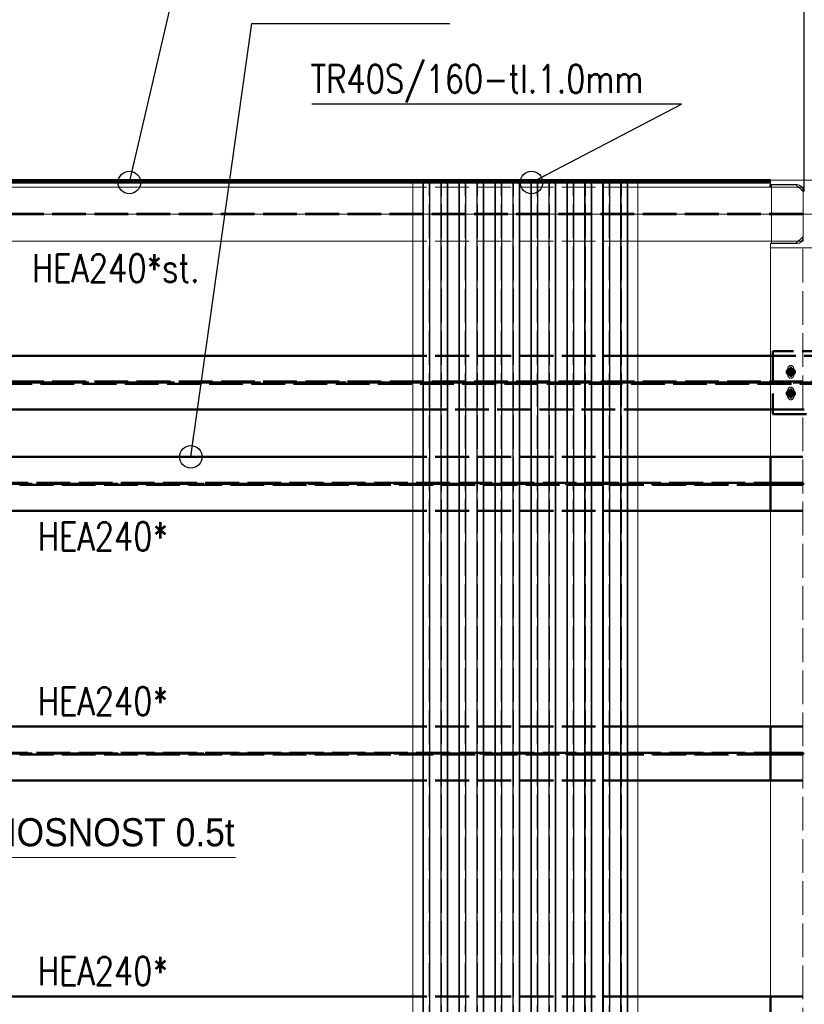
# Paper-space layout 'Layout1' of a CAD drawing. Extents: x -2 to 1677, y -36 to 422.
# Tile 30 of 92: x 169 to 238, y 243 to 331. Entities that reach past the tile are written whole.
import ezdxf

# ---------------------------------------------------------------- set-up
doc = ezdxf.new("R2010")
doc.units = 0
for name, pattern in [('ACAD_ISO02W100', [15, 12, -3]), ('ACAD_ISO04W100', [30.5, 24, -3, 0.5, -3]), ('HP_01_CER_B', [8, 5, -1, 1, -1])]:
    doc.linetypes.add(name, pattern=pattern)
doc.layers.get('0').update_dxf_attribs({"linetype": 'CONTINUOUS'})
doc.layers.get('DEFPOINTS').update_dxf_attribs({"color": 132, "linetype": 'CONTINUOUS'})
for name, color, linetype, lineweight in [('SS_1.ET-HALA_TaO-PRISTAVBA-PODLAH.NOSNIKY', 9, 'CONTINUOUS', 13), ('SS_1.ET-HALA_TaO-PRISTAVBA-SLOUP', 9, 'CONTINUOUS', 13), ('SS_1.ET-HALA_TaO-RASTR', 7, 'HP_01_CER_B', 13), ('SS_2.ET-HALA_TaO-PRISTAVBA-JD', 40, 'CONTINUOUS', 50), ('SS_2.ET-HALA_TaO-PRISTAVBA-JD-JERAB_0.5t', 9, 'CONTINUOUS', 13), ('SS_2.ET-HALA_TaO-PRISTAVBA-PODLAH.NOSNIKY', 172, 'CONTINUOUS', 50), ('SS_2.ET-HALA_TaO-PRISTAVBA-PODLAHA_LEM', 140, 'CONTINUOUS', 50), ('SS_2.ET-HALA_TaO-PRISTAVBA-TRAPEZ.PLECH', 153, 'CONTINUOUS', 18), ('SS_KOTY', 3, 'CONTINUOUS', 25), ('SS_POPIS_PROFILU', 13, 'CONTINUOUS', 25), ('SS_POPIS_PROFILU_S355', 2, 'CONTINUOUS', 35), ('SS_STAV.OK-POPIS_PROFILU', 9, 'CONTINUOUS', 13)]:
    doc.layers.add(name, color=color, linetype=linetype, lineweight=lineweight)
doc.styles.add('ARIAL', font='arial.ttf')
doc.styles.add('ROMANS', font='romans.shx', dxfattribs={"width": 0.8})
doc.styles.add('romans.shx', font='romans.shx', dxfattribs={"height": 5})
doc.dimstyles.new('A-1_(2.5)_50AS', dxfattribs={"dimtxt": 2.5, "dimasz": 2, "dimexe": 1, "dimexo": 2, "dimgap": 0, "dimtad": 0, "dimdec": 1, "dimlfac": 50, "dimrnd": 1, "dimtxsty": 'ROMANS', "dimblk1": 'OBLIQUE', "dimblk2": 'OBLIQUE', "dimsah": 1, "dimcen": 2, "dimclrd": 256, "dimclre": 256, "dimclrt": 256, "dimadec": 1, "dimazin": 2, "dimtfac": 0.714286, "dimtdec": 1, "dimtmove": 0, "dimatfit": 3, "dimldrblk": 'OPEN', "dimfxl": 1, "dimtvp": 1.142857, "dimtfill": 1, "dimtolj": 1, "dimlwd": -1, "dimlwe": -1, "dimarcsym": 0})

# ---------------------------------------------------------------- blocks, each defined once
blk = doc.blocks.new('_Oblique')
at = {"color": 0, "linetype": 'ByBlock', "lineweight": -2}
blk.add_line((-0.5, -0.5), (0.5, 0.5), dxfattribs=at)
blk = doc.blocks.new('*D14')
at = {"layer": 'DEFPOINTS', "color": 0, "transparency": 16777216}
for p in [(238.271, 358.4), (118.271, 316.626, -4985), (238.271, 313.626, -5000.4)]:
    blk.add_point(p, dxfattribs=at)
at = {"layer": 'SS_KOTY', "transparency": 16777216}
for p, q in [((118.271, 318.626), (118.271, 359.4)), ((238.271, 315.626), (238.271, 359.4)), ((118.271, 358.4), (238.271, 358.4))]:
    blk.add_line(p, q, dxfattribs=at)
at = {"layer": 'SS_KOTY', "transparency": 16777216, "xscale": 2, "yscale": 2, "zscale": 2, "rotation": 180}
blk.add_blockref('_Oblique', (118.271, 358.4), dxfattribs=at)
at = {"layer": 'SS_KOTY', "transparency": 16777216, "xscale": 2, "yscale": 2, "zscale": 2}
blk.add_blockref('_Oblique', (238.271, 358.4), dxfattribs=at)
at = {"layer": 'SS_KOTY', "transparency": 16777216, "insert": (178.271, 361.257), "char_height": 2.5, "attachment_point": 5, "style": 'ROMANS', "bg_fill": 3, "box_fill_scale": 1.1, "bg_fill_color": 256, "bg_fill_true_color": 13158600, "bg_fill_transparency": 0}
blk.add_mtext('\\A1;6000', dxfattribs=at)
blk = doc.blocks.new('_OPEN')
at = {"color": 0, "linetype": 'ByBlock'}
for p, q in [((-1, 0.167), (0, 0)), ((0, 0), (-1, -0.167)), ((0, 0), (-1, 0))]:
    blk.add_line(p, q, dxfattribs=at)
blk = doc.blocks.new('*D15')
at = {"layer": 'DEFPOINTS', "color": 0, "transparency": 16777216}
for p in [(358.271, 358.4), (238.271, 313.626, -5000.4), (358.271, 313.626, -5000.4)]:
    blk.add_point(p, dxfattribs=at)
at = {"layer": 'SS_KOTY', "transparency": 16777216}
for p, q in [((238.271, 315.626), (238.271, 359.4)), ((358.271, 315.626), (358.271, 359.4)), ((238.271, 358.4), (358.271, 358.4))]:
    blk.add_line(p, q, dxfattribs=at)
at = {"layer": 'SS_KOTY', "transparency": 16777216, "xscale": 2, "yscale": 2, "zscale": 2, "rotation": 180}
blk.add_blockref('_Oblique', (238.271, 358.4), dxfattribs=at)
at = {"layer": 'SS_KOTY', "transparency": 16777216, "xscale": 2, "yscale": 2, "zscale": 2}
blk.add_blockref('_Oblique', (358.271, 358.4), dxfattribs=at)
at = {"layer": 'SS_KOTY', "transparency": 16777216, "insert": (298.271, 361.257), "char_height": 2.5, "attachment_point": 5, "style": 'ROMANS', "bg_fill": 3, "box_fill_scale": 1.1, "bg_fill_color": 256, "bg_fill_true_color": 13158600, "bg_fill_transparency": 0}
blk.add_mtext('\\A1;6000', dxfattribs=at)
blk = doc.blocks.new('*D78')
at = {"layer": 'DEFPOINTS', "color": 0, "transparency": 16777216}
for p in [(358.271, 364.4), (118.271, 313.626, -5000.4), (358.271, 313.626, -5000.4)]:
    blk.add_point(p, dxfattribs=at)
at = {"layer": 'SS_KOTY', "transparency": 16777216}
for p, q in [((118.271, 315.626), (118.271, 365.4)), ((358.271, 315.626), (358.271, 365.4)), ((118.271, 364.4), (358.271, 364.4))]:
    blk.add_line(p, q, dxfattribs=at)
at = {"layer": 'SS_KOTY', "transparency": 16777216, "xscale": 2, "yscale": 2, "zscale": 2, "rotation": 180}
blk.add_blockref('_Oblique', (118.271, 364.4), dxfattribs=at)
at = {"layer": 'SS_KOTY', "transparency": 16777216, "xscale": 2, "yscale": 2, "zscale": 2}
blk.add_blockref('_Oblique', (358.271, 364.4), dxfattribs=at)
at = {"layer": 'SS_KOTY', "transparency": 16777216, "insert": (238.271, 367.257), "char_height": 2.5, "attachment_point": 5, "style": 'ROMANS', "bg_fill": 3, "box_fill_scale": 1.1, "bg_fill_color": 256, "bg_fill_true_color": 13158600, "bg_fill_transparency": 0}
blk.add_mtext('\\A1;12000', dxfattribs=at)

psp = doc.layouts.get("Layout1")

# ---------------------------------------------------------------- linework, layer by layer
at = {"layer": 'SS_1.ET-HALA_TaO-PRISTAVBA-PODLAH.NOSNIKY', "color": 5, "linetype": 'Continuous', "ltscale": 0.25}
for p, q in [((203.4708, 311.2264), (121.1809, 311.2264)), ((235.3608, 311.2264), (223.4708, 311.2264)), ((238.0283, 311.2264), (237.7608, 311.2264)), ((235.2708, 310.6264), (235.2708, 292.0264)), ((235.2708, 287.2264), (235.2708, 268.0264)), ((235.2708, 263.2264), (235.2708, 244.0264))]:
    psp.add_line(p, q, dxfattribs=at)
at = {"layer": 'SS_1.ET-HALA_TaO-PRISTAVBA-PODLAH.NOSNIKY', "color": 9, "linetype": 'ACAD_ISO02W100', "ltscale": 0.25}
for p, q in [((223.4708, 311.2264), (203.4708, 311.2264)), ((237.7608, 311.2264), (235.3608, 311.2264)), ((238.1608, 311.2264), (238.0283, 311.2264)), ((238.1608, 311.5463), (238.1608, 311.2264)), ((238.1358, 172.5264), (238.1358, 310.6264))]:
    psp.add_line(p, q, dxfattribs=at)
at = {"layer": 'SS_1.ET-HALA_TaO-PRISTAVBA-PODLAH.NOSNIKY', "color": 3, "linetype": 'ACAD_ISO02W100', "ltscale": 0.25}
for p, q in [((236.8108, 299.2864), (236.8108, 299.8864)), ((237.3308, 299.8864), (237.3308, 299.2864)), ((236.8108, 297.3664), (236.8108, 297.9664)), ((237.3308, 297.9664), (237.3308, 297.3664))]:
    psp.add_line(p, q, dxfattribs=at)
at = {"layer": 'SS_1.ET-HALA_TaO-PRISTAVBA-PODLAH.NOSNIKY', "color": 3, "linetype": 'ACAD_ISO02W100', "ltscale": 0.25, "extrusion": (6.99557e-14, -2.89766e-14, -1)}
for centre in [(-237.0708, 299.8864), (-237.0708, 297.9664)]:
    psp.add_arc(centre, 0.26, 0, 180, dxfattribs=at)
at = {"layer": 'SS_1.ET-HALA_TaO-PRISTAVBA-PODLAH.NOSNIKY', "color": 3, "linetype": 'ACAD_ISO02W100', "ltscale": 0.25, "extrusion": (1.39911e-13, 5.79532e-14, -1)}
psp.add_arc((-237.0708, 299.2864), 0.26, 180, 0, dxfattribs=at)
at = {"layer": 'SS_1.ET-HALA_TaO-PRISTAVBA-PODLAH.NOSNIKY', "color": 3, "linetype": 'ACAD_ISO02W100', "ltscale": 0.25, "extrusion": (0, 0, -1)}
psp.add_arc((-237.0708, 297.3664), 0.26, 180, 0, dxfattribs=at)
at = {"layer": 'SS_1.ET-HALA_TaO-PRISTAVBA-SLOUP', "color": 5, "linetype": 'Continuous', "ltscale": 0.25}
for p, q in [((237.6208, 311.0064), (235.2708, 311.0064)), ((235.2708, 311.0064), (235.2708, 310.6264)), ((235.3608, 311.2264), (235.3608, 311.0264)), ((235.3608, 311.0264), (237.5608, 311.0264)), ((237.5608, 311.0264), (238.1608, 311.6264)), ((237.5608, 311.0264), (237.7608, 311.2264)), ((235.2708, 310.6264), (241.2708, 310.6264))]:
    psp.add_line(p, q, dxfattribs=at)
at = {"layer": 'SS_1.ET-HALA_TaO-PRISTAVBA-SLOUP', "color": 9, "linetype": 'ACAD_ISO02W100', "ltscale": 0.25}
psp.add_line((237.7608, 311.2264), (238.1608, 311.6264), dxfattribs=at)
at = {"layer": 'SS_1.ET-HALA_TaO-PRISTAVBA-SLOUP', "color": 5, "linetype": 'Continuous', "ltscale": 0.25, "extrusion": (-1.39528e-14, 3.3685e-14, -1)}
psp.add_arc((-237.6208, 311.5464), 0.54, 180, 270, dxfattribs=at)
at = {"layer": 'SS_2.ET-HALA_TaO-PRISTAVBA-JD', "color": 3, "linetype": 'ACAD_ISO02W100', "ltscale": 0.25}
for p, q in [((241.0708, 301.4264), (235.4708, 301.4264)), ((235.4708, 301.4264), (235.4708, 295.8264)), ((223.4708, 301.0264), (203.4708, 301.0264)), ((241.2708, 301.0264), (235.2708, 301.0264)), ((236.9708, 299.8464), (237.1708, 299.8464)), ((107.6708, 298.7264), (480.8708, 298.7264)), ((237.1708, 299.3264), (236.9708, 299.3264)), ((480.8708, 298.5264), (107.6708, 298.5264)), ((236.9708, 297.9264), (237.1708, 297.9264)), ((237.1708, 297.4064), (236.9708, 297.4064)), ((203.4708, 296.2264), (223.4708, 296.2264)), ((235.2708, 296.2264), (241.2708, 296.2264)), ((235.4708, 295.8264), (241.0708, 295.8264))]:
    psp.add_line(p, q, dxfattribs=at)
at = {"layer": 'SS_2.ET-HALA_TaO-PRISTAVBA-JD', "color": 1, "linetype": 'Continuous', "ltscale": 0.25}
for p, q in [((203.4708, 301.0264), (121.2708, 301.0264)), ((235.2708, 301.0264), (223.4708, 301.0264)), ((121.2708, 296.2264), (203.4708, 296.2264)), ((223.4708, 296.2264), (235.2708, 296.2264))]:
    psp.add_line(p, q, dxfattribs=at)
at = {"layer": 'SS_2.ET-HALA_TaO-PRISTAVBA-JD', "color": 7, "linetype": 'ACAD_ISO04W100', "ltscale": 0.25}
for p, q in [((237.5108, 299.5864), (236.6308, 299.5864)), ((237.5108, 299.5864), (236.6308, 299.5864)), ((237.0708, 300.0264), (237.0708, 299.1464)), ((237.0708, 300.0264), (237.0708, 299.1464)), ((107.6708, 298.6264), (480.8708, 298.6264)), ((237.0708, 298.1064), (237.0708, 297.2264)), ((237.0708, 298.1064), (237.0708, 297.2264)), ((237.5108, 297.6664), (236.6308, 297.6664)), ((237.5108, 297.6664), (236.6308, 297.6664))]:
    psp.add_line(p, q, dxfattribs=at)
at = {"layer": 'SS_2.ET-HALA_TaO-PRISTAVBA-JD', "color": 7, "linetype": 'Continuous', "ltscale": 0.25}
for points in [[(237.0708, 299.9464), (237.0708, 299.5864), (236.7108, 299.5864)], [(237.0708, 299.3464), (237.1627, 299.3647), (237.2405, 299.4167), (237.2926, 299.4945), (237.3108, 299.5864), (237.2926, 299.6782), (237.2405, 299.7561), (237.1627, 299.8081), (237.0708, 299.8264), (236.979, 299.8081), (236.9011, 299.7561), (236.8491, 299.6782), (236.8308, 299.5864), (236.8491, 299.4945), (236.9011, 299.4167), (236.979, 299.3647), (237.0708, 299.3464)], [(237.4308, 299.5864), (237.0708, 299.5864), (237.0708, 299.2264)], [(237.0708, 298.0264), (237.0708, 297.6664), (236.7108, 297.6664)], [(237.0708, 297.4264), (237.1627, 297.4447), (237.2405, 297.4967), (237.2926, 297.5745), (237.3108, 297.6664), (237.2926, 297.7582), (237.2405, 297.8361), (237.1627, 297.8881), (237.0708, 297.9064), (236.979, 297.8881), (236.9011, 297.8361), (236.8491, 297.7582), (236.8308, 297.6664), (236.8491, 297.5745), (236.9011, 297.4967), (236.979, 297.4447), (237.0708, 297.4264)], [(237.4308, 297.6664), (237.0708, 297.6664), (237.0708, 297.3064)]]:
    psp.add_lwpolyline(points, dxfattribs=at)
at = {"layer": 'SS_2.ET-HALA_TaO-PRISTAVBA-JD', "color": 3, "linetype": 'ACAD_ISO02W100', "ltscale": 0.25}
for centre in [(237.0708, 299.5864), (237.0708, 297.6664)]:
    psp.add_circle(centre, 0.26, dxfattribs=at)
at = {"layer": 'SS_2.ET-HALA_TaO-PRISTAVBA-JD', "color": 3, "linetype": 'ACAD_ISO02W100', "ltscale": 0.25, "extrusion": (-6.99557e-14, 1.27909e-13, -1)}
psp.add_arc((-236.9708, 299.5864), 0.26, 270, 90, dxfattribs=at)
at = {"layer": 'SS_2.ET-HALA_TaO-PRISTAVBA-JD', "color": 3, "linetype": 'ACAD_ISO02W100', "ltscale": 0.25, "extrusion": (5.88623e-13, 4.8969e-13, -1)}
psp.add_arc((-237.1708, 299.5864), 0.26, 90, 270, dxfattribs=at)
at = {"layer": 'SS_2.ET-HALA_TaO-PRISTAVBA-JD', "color": 3, "linetype": 'ACAD_ISO02W100', "ltscale": 0.25, "extrusion": (2.09867e-13, -8.69299e-14, -1)}
psp.add_arc((-236.9708, 297.6664), 0.26, 270, 90, dxfattribs=at)
at = {"layer": 'SS_2.ET-HALA_TaO-PRISTAVBA-JD', "color": 3, "linetype": 'ACAD_ISO02W100', "ltscale": 0.25, "extrusion": (-8.69299e-14, 2.09867e-13, -1)}
psp.add_arc((-237.1708, 297.6664), 0.26, 90, 270, dxfattribs=at)
at = {"layer": 'SS_2.ET-HALA_TaO-PRISTAVBA-JD-JERAB_0.5t', "color": 9, "ltscale": 0.25}
psp.add_lwpolyline([(149.6708, 253.6264), (155.0584, 256.382), (187.7218, 256.382)], dxfattribs=at)
at = {"layer": 'SS_2.ET-HALA_TaO-PRISTAVBA-PODLAH.NOSNIKY', "color": 1, "linetype": 'Continuous', "ltscale": 0.25}
for p, q in [((203.4708, 292.0264), (121.2708, 292.0264)), ((235.2708, 292.0264), (223.4708, 292.0264)), ((235.2708, 292.0264), (235.2708, 287.2264)), ((203.4708, 287.2264), (121.2708, 287.2264)), ((235.2708, 287.2264), (223.4708, 287.2264)), ((203.4708, 268.0264), (121.2708, 268.0264)), ((235.2708, 268.0264), (223.4708, 268.0264)), ((235.2708, 268.0264), (235.2708, 263.2264)), ((203.4708, 263.2264), (121.2708, 263.2264)), ((235.2708, 263.2264), (223.4708, 263.2264)), ((203.4708, 244.0264), (121.2708, 244.0264)), ((235.2708, 244.0264), (223.4708, 244.0264)), ((235.2708, 244.0264), (235.2708, 239.2264))]:
    psp.add_line(p, q, dxfattribs=at)
at = {"layer": 'SS_2.ET-HALA_TaO-PRISTAVBA-PODLAH.NOSNIKY', "color": 3, "linetype": 'ACAD_ISO02W100', "ltscale": 0.25}
for p, q in [((223.4708, 292.0264), (203.4708, 292.0264)), ((238.1358, 292.0264), (235.2708, 292.0264)), ((121.2708, 289.7014), (235.2708, 289.7014)), ((235.2708, 289.5514), (121.2708, 289.5514)), ((235.2708, 289.7014), (235.3294, 289.7014)), ((235.3294, 289.5514), (235.2708, 289.5514)), ((235.3294, 289.7014), (235.4708, 289.7014)), ((235.4708, 289.5514), (235.3294, 289.5514)), ((235.4708, 289.7014), (238.1358, 289.7014)), ((235.4708, 289.7014), (235.4708, 289.5514)), ((238.1358, 289.5514), (235.4708, 289.5514)), ((223.4708, 287.2264), (203.4708, 287.2264)), ((238.1358, 287.2264), (235.2708, 287.2264)), ((223.4708, 268.0264), (203.4708, 268.0264)), ((238.1358, 268.0264), (235.2708, 268.0264)), ((121.2708, 265.7014), (235.2708, 265.7014)), ((235.2708, 265.5514), (121.2708, 265.5514)), ((235.2708, 265.7014), (235.3294, 265.7014)), ((235.3294, 265.5514), (235.2708, 265.5514)), ((235.3294, 265.7014), (235.4708, 265.7014)), ((235.4708, 265.5514), (235.3294, 265.5514)), ((235.4708, 265.7014), (238.1358, 265.7014)), ((235.4708, 265.7014), (235.4708, 265.5514)), ((238.1358, 265.5514), (235.4708, 265.5514)), ((223.4708, 263.2264), (203.4708, 263.2264)), ((238.1358, 263.2264), (235.2708, 263.2264)), ((223.4708, 244.0264), (203.4708, 244.0264)), ((238.1358, 244.0264), (235.2708, 244.0264))]:
    psp.add_line(p, q, dxfattribs=at)
at = {"layer": 'SS_2.ET-HALA_TaO-PRISTAVBA-PODLAH.NOSNIKY', "color": 7, "linetype": 'ACAD_ISO04W100', "ltscale": 0.25}
for p, q in [((238.2708, 289.6264), (118.2708, 289.6264)), ((238.2708, 265.6264), (118.2708, 265.6264))]:
    psp.add_line(p, q, dxfattribs=at)
at = {"layer": 'SS_POPIS_PROFILU', "color": 0, "linetype": 'ByBlock', "lineweight": -2}
psp.add_line((183.7279, 292.0264), (184.007, 294.0068), dxfattribs=at)
psp.add_circle((183.7279, 292.0264), 1, dxfattribs=at)

# ---------------------------------------------------------------- texts
at = {"layer": 'SS_2.ET-HALA_TaO-PRISTAVBA-JD-JERAB_0.5t', "color": 2, "ltscale": 0.25, "style": 'ARIAL', "width": 0.9}
psp.add_text('JEŘÁB NOSNOST 0.5t', height=2.5, dxfattribs=at).set_placement((154.974, 257.382))
at = {"layer": 'SS_POPIS_PROFILU_S355', "color": 2, "style": 'romans.shx', "width": 0.8}
for p in [(170.1291, 283.7054), (170.1291, 269.0364), (170.1291, 245.0364)]:
    psp.add_text('HEA240*', height=2.5, dxfattribs=at).set_placement(p)
at = {"layer": 'SS_STAV.OK-POPIS_PROFILU', "color": 9, "style": 'romans.shx', "width": 0.8}
psp.add_text('HEA240*st.', height=2.5, dxfattribs=at).set_placement((169.603, 307.5597))

# ---------------------------------------------------------------- dimensions: what is measured, and where the dimension line sits
at = {"layer": 'SS_KOTY'}
dim = psp.add_linear_dim(base=(238.2708, 358.3997), p1=(118.2708, 316.6264, -4985), p2=(238.2708, 313.6264, -5000.4), dimstyle='A-1_(2.5)_50AS', override={"dimtmove": 1}, dxfattribs=at)
dim.commit()
dim.dimension.update_dxf_attribs({"geometry": '*D14', "text_midpoint": (178.2708, 361.2569)})

# ---------------------------------------------------------------- next in the draw order: dimensions: what is measured, and where the dimension line sits
dim = psp.add_linear_dim(base=(358.2708, 358.3997), p1=(238.2708, 313.6264, -5000.4), p2=(358.2708, 313.6264, -5000.4), dimstyle='A-1_(2.5)_50AS', override={"dimtmove": 1}, dxfattribs=at)
dim.commit()
dim.dimension.update_dxf_attribs({"geometry": '*D15', "text_midpoint": (298.2708, 361.2569)})

# ---------------------------------------------------------------- next in the draw order: dimensions: what is measured, and where the dimension line sits
dim = psp.add_linear_dim(base=(358.2708, 364.3997), p1=(118.2708, 313.6264, -5000.4), p2=(358.2708, 313.6264, -5000.4), dimstyle='A-1_(2.5)_50AS', dxfattribs=at)
dim.commit()
dim.dimension.update_dxf_attribs({"geometry": '*D78', "text_midpoint": (238.2708, 367.2569)})

# ---------------------------------------------------------------- next in the draw order: linework, layer by layer
at = {"layer": 'SS_1.ET-HALA_TaO-PRISTAVBA-PODLAH.NOSNIKY', "color": 5, "linetype": 'Continuous', "ltscale": 0.25}
for p, q in [((203.4708, 316.0264), (121.1809, 316.0264)), ((235.3608, 316.0264), (223.4708, 316.0264)), ((235.3608, 316.0264), (235.3608, 311.2264)), ((238.0283, 316.0264), (237.7608, 316.0264))]:
    psp.add_line(p, q, dxfattribs=at)
at = {"layer": 'SS_1.ET-HALA_TaO-PRISTAVBA-PODLAH.NOSNIKY', "color": 9, "linetype": 'ACAD_ISO02W100', "ltscale": 0.25}
for p, q in [((223.4708, 316.0264), (203.4708, 316.0264)), ((237.7608, 316.0264), (235.3608, 316.0264)), ((238.1608, 316.0264), (238.0283, 316.0264)), ((238.1608, 316.0264), (238.1608, 315.7064)), ((238.1608, 313.7014), (118.3809, 313.7014)), ((238.1608, 313.5514), (118.3809, 313.5514))]:
    psp.add_line(p, q, dxfattribs=at)
at = {"layer": 'SS_1.ET-HALA_TaO-PRISTAVBA-PODLAH.NOSNIKY', "color": 9, "linetype": 'ACAD_ISO04W100', "ltscale": 0.25}
psp.add_line((118.2708, 313.6264), (238.2708, 313.6264), dxfattribs=at)
at = {"layer": 'SS_1.ET-HALA_TaO-PRISTAVBA-SLOUP', "color": 5, "linetype": 'Continuous', "ltscale": 0.25}
for p, q in [((241.2708, 316.6264), (235.2708, 316.6264)), ((235.2708, 316.6264), (235.2708, 316.2464)), ((235.2708, 316.2464), (237.6208, 316.2464)), ((237.5608, 316.2264), (235.3608, 316.2264)), ((235.3608, 316.2264), (235.3608, 316.0264)), ((238.1608, 315.6264), (237.5608, 316.2264)), ((238.1608, 315.7064), (238.1608, 311.5464))]:
    psp.add_line(p, q, dxfattribs=at)
at = {"layer": 'SS_1.ET-HALA_TaO-PRISTAVBA-SLOUP', "color": 5, "linetype": 'Continuous', "ltscale": 0.25, "extrusion": (2.79056e-14, 6.737e-14, -1)}
psp.add_arc((-237.6208, 315.7064), 0.54, 90, 180, dxfattribs=at)
at = {"layer": 'SS_1.ET-HALA_TaO-RASTR', "linetype": 'ACAD_ISO04W100', "ltscale": 0.25}
psp.add_line((93.2708, 313.6264), (1103.2708, 313.6264), dxfattribs=at)
at = {"layer": 'SS_2.ET-HALA_TaO-PRISTAVBA-PODLAHA_LEM', "color": 7, "linetype": 'ACAD_ISO04W100', "ltscale": 0.25}
psp.add_line((235.2708, 316.6264), (121.2708, 316.6264), dxfattribs=at)
psp.add_line((235.2708, 316.6264), (121.2708, 316.6264), dxfattribs=at)
at = {"layer": 'SS_2.ET-HALA_TaO-PRISTAVBA-PODLAHA_LEM', "color": 1, "linetype": 'Continuous', "ltscale": 0.25}
for p, q in [((235.2708, 316.6264), (121.2708, 316.6264)), ((235.2708, 316.4264), (121.2708, 316.4264)), ((235.2708, 316.2464), (235.2708, 316.0264))]:
    psp.add_line(p, q, dxfattribs=at)
at = {"layer": 'SS_2.ET-HALA_TaO-PRISTAVBA-TRAPEZ.PLECH', "color": 5, "linetype": 'Continuous', "ltscale": 0.25}
for p, q in [((203.4708, 316.4264), (203.4708, 172.7264)), ((204.347, 316.4264), (204.347, 172.7264)), ((204.412, 316.4264), (204.412, 172.7264)), ((204.9468, 316.4264), (204.9468, 172.7264)), ((204.9947, 316.4264), (204.9947, 172.7264)), ((205.947, 316.4264), (205.947, 172.7264)), ((205.9948, 316.4264), (205.9948, 172.7264)), ((206.5297, 316.4264), (206.5297, 172.7264)), ((206.5947, 316.4264), (206.5947, 172.7264)), ((207.547, 316.4264), (207.547, 172.7264)), ((207.612, 316.4264), (207.612, 172.7264)), ((208.1468, 316.4264), (208.1468, 172.7264)), ((208.1947, 316.4264), (208.1947, 172.7264)), ((209.147, 316.4264), (209.147, 172.7264)), ((209.1948, 316.4264), (209.1948, 172.7264)), ((209.7297, 316.4264), (209.7297, 172.7264)), ((209.7947, 316.4264), (209.7947, 172.7264)), ((210.747, 316.4264), (210.747, 172.7264)), ((210.812, 316.4264), (210.812, 172.7264)), ((211.3468, 316.4264), (211.3468, 172.7264)), ((211.3947, 316.4264), (211.3947, 172.7264)), ((212.347, 316.4264), (212.347, 172.7264)), ((212.3948, 316.4264), (212.3948, 172.7264)), ((212.9297, 316.4264), (212.9297, 172.7264)), ((212.9947, 316.4264), (212.9947, 172.7264)), ((213.947, 316.4264), (213.947, 172.7264)), ((214.012, 316.4264), (214.012, 172.7264)), ((214.5468, 316.4264), (214.5468, 172.7264)), ((214.5947, 316.4264), (214.5947, 172.7264)), ((215.547, 316.4264), (215.547, 172.7264)), ((215.5948, 316.4264), (215.5948, 172.7264)), ((216.1297, 316.4264), (216.1297, 172.7264)), ((216.1947, 316.4264), (216.1947, 172.7264)), ((217.147, 316.4264), (217.147, 172.7264)), ((217.212, 316.4264), (217.212, 172.7264)), ((217.7468, 316.4264), (217.7468, 172.7264)), ((217.7947, 316.4264), (217.7947, 172.7264)), ((218.747, 316.4264), (218.747, 172.7264)), ((218.7948, 316.4264), (218.7948, 172.7264)), ((219.3297, 316.4264), (219.3297, 172.7264)), ((219.3947, 316.4264), (219.3947, 172.7264)), ((220.347, 316.4264), (220.347, 172.7264)), ((220.412, 316.4264), (220.412, 172.7264)), ((220.9468, 316.4264), (220.9468, 172.7264)), ((220.9947, 316.4264), (220.9947, 172.7264)), ((221.947, 316.4264), (221.947, 172.7264)), ((221.9948, 316.4264), (221.9948, 172.7264)), ((222.5297, 316.4264), (222.5297, 172.7264)), ((222.5947, 172.7264), (222.5947, 316.4264)), ((223.4708, 172.7264), (223.4708, 316.4264))]:
    psp.add_line(p, q, dxfattribs=at)
at = {"layer": 'SS_2.ET-HALA_TaO-PRISTAVBA-TRAPEZ.PLECH', "color": 5, "linetype": 'ACAD_ISO02W100', "ltscale": 0.25}
for p, q in [((204.3948, 172.7264), (204.3948, 316.4264)), ((204.9297, 172.7264), (204.9297, 316.4264)), ((206.012, 172.7264), (206.012, 316.4264)), ((206.5468, 172.7264), (206.5468, 316.4264)), ((207.5948, 172.7264), (207.5948, 316.4264)), ((208.1297, 172.7264), (208.1297, 316.4264)), ((209.212, 172.7264), (209.212, 316.4264)), ((209.7468, 172.7264), (209.7468, 316.4264)), ((210.7948, 172.7264), (210.7948, 316.4264)), ((211.3297, 172.7264), (211.3297, 316.4264)), ((212.412, 172.7264), (212.412, 316.4264)), ((212.9468, 172.7264), (212.9468, 316.4264)), ((213.9948, 172.7264), (213.9948, 316.4264)), ((214.5297, 172.7264), (214.5297, 316.4264)), ((215.612, 172.7264), (215.612, 316.4264)), ((216.1468, 172.7264), (216.1468, 316.4264)), ((217.1948, 172.7264), (217.1948, 316.4264)), ((217.7297, 172.7264), (217.7297, 316.4264)), ((218.812, 172.7264), (218.812, 316.4264)), ((219.3468, 172.7264), (219.3468, 316.4264)), ((220.3948, 172.7264), (220.3948, 316.4264)), ((220.9297, 172.7264), (220.9297, 316.4264)), ((222.012, 172.7264), (222.012, 316.4264)), ((222.5468, 172.7264), (222.5468, 316.4264))]:
    psp.add_line(p, q, dxfattribs=at)
at = {"layer": 'SS_POPIS_PROFILU', "color": 0, "linetype": 'ByBlock', "lineweight": -2}
for p, q in [((178.2708, 316.4264), (178.7241, 318.3744)), ((214.012, 316.4264), (215.7849, 317.352))]:
    psp.add_line(p, q, dxfattribs=at)
at = {"layer": 'SS_POPIS_PROFILU', "color": 13}
for points in [[(178.2708, 316.4264), (183.8725, 340.5019), (207.4058, 340.5019)], [(183.7279, 292.0264), (189.1613, 330.5787), (206.7613, 330.5787)], [(214.012, 316.4264), (227.3626, 323.3963), (194.5054, 323.3963)]]:
    psp.add_lwpolyline(points, dxfattribs=at)
at = {"layer": 'SS_POPIS_PROFILU', "color": 0, "linetype": 'ByBlock', "lineweight": -2}
for centre in [(178.2708, 316.4264), (214.012, 316.4264)]:
    psp.add_circle(centre, 1, dxfattribs=at)

# ---------------------------------------------------------------- next in the draw order: texts
at = {"layer": 'SS_POPIS_PROFILU', "color": 13, "style": 'romans.shx', "width": 0.8}
psp.add_text('TR40S/160-tl.1.0mm', height=2.5, dxfattribs=at).set_placement((194.3898, 324.3963))

doc.saveas('drawing.dxf')
